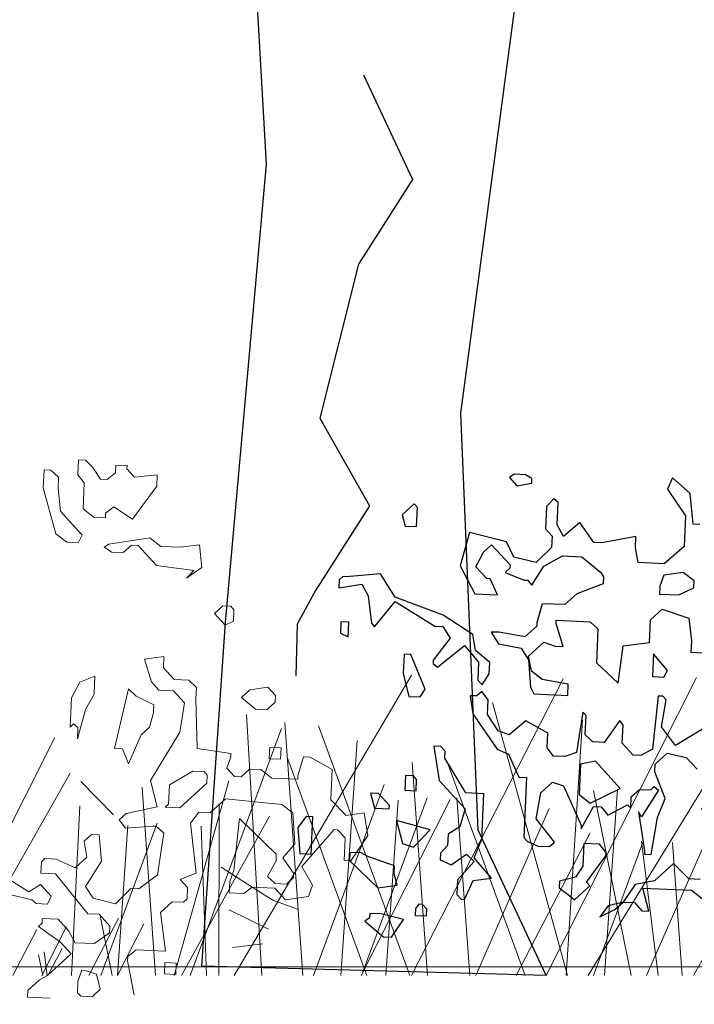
# Model space of a CAD drawing. Header units: metres. Extents: x 199581 to 207779, y 462378 to 466293.
# Tile 45 of 134: x 207402.628 to 207403.319, y 465967.702 to 465968.709. Entities that reach past the tile are written whole.
import ezdxf

# ---------------------------------------------------------------- set-up
doc = ezdxf.new("R2010")
doc.units = ezdxf.units.M
doc.layers.get('0').update_dxf_attribs({"lineweight": 25})
for name, color, linetype, lineweight in [('B-BOOM', 253, 'Continuous', 25), ('B-WE-GR-MAAIVELD-GD-G', 253, 'Continuous', 18), ('V-WE-GR-BOOM-SD', 10, 'Continuous', 18)]:
    doc.layers.add(name, color=color, linetype=linetype, lineweight=lineweight)

# ---------------------------------------------------------------- blocks, each defined once
blk = doc.blocks.new('wadi bodem')
at = {"flags": 128}
for points in [[(215433.3063, 542696.2191), (215433.3063, 542696.9174)], [(215434.1982, 542696.2191), (215433.8423, 542696.9244)], [(215434.5173, 542696.2191), (215434.1581, 542696.921)], [(215434.937, 542696.2191), (215434.5172, 542696.9302)], [(215433.8489, 542696.2191), (215433.4782, 542696.8705)], [(215434.1479, 542696.2191), (215434.3248, 542696.865)], [(215434.151, 542696.2191), (215434.1117, 542696.8231)], [(215434.8717, 542696.2191), (215434.9078, 542696.8366)], [(215433.524, 542696.2191), (215433.2514, 542696.821)], [(215434.0987, 542696.2191), (215433.731, 542696.8191)], [(215434.5211, 542696.2191), (215434.7372, 542696.8102)], [(215434.7743, 542696.2191), (215434.8173, 542696.8178)], [(215435.0412, 542696.2191), (215434.8247, 542696.8033)], [(215433.4836, 542696.2191), (215433.4552, 542696.7934)], [(215433.6512, 542696.2191), (215433.6353, 542696.779)], [(215434.6841, 542696.2191), (215434.6457, 542696.7752)], [(215435.6454, 542696.2191), (215435.3613, 542696.7822)], [(215433.9601, 542696.2191), (215433.7273, 542696.7466)], [(215434.6225, 542696.2191), (215434.8115, 542696.736)], [(215436.084, 542696.2191), (215435.8215, 542696.7391)], [(215434.2476, 542696.2191), (215434.4324, 542696.7246)], [(215434.4789, 542696.2191), (215434.5151, 542696.7235)], [(215435.5975, 542696.2191), (215435.3253, 542696.6976)], [(215434.0598, 542696.2191), (215434.0293, 542696.66)], [(215434.7491, 542696.2191), (215434.5815, 542696.6714)], [(215435.0787, 542696.2191), (215434.9494, 542696.6798)], [(215435.1229, 542696.2191), (215435.1549, 542696.6636)], [(215433.997, 542696.2191), (215434.0857, 542696.6565)], [(215434.3792, 542696.2191), (215434.4094, 542696.6395)], [(215434.6362, 542696.2191), (215434.4253, 542696.6358)], [(215434.6353, 542696.2191), (215434.4796, 542696.6395)], [(215435.8398, 542696.2191), (215435.578, 542696.6462)], [(215433.6854, 542696.2191), (215433.8302, 542696.6153)], [(215434.3649, 542696.2191), (215434.1906, 542696.6144)], [(215434.5776, 542696.2191), (215434.5489, 542696.6337)], [(215434.9733, 542696.2191), (215434.9721, 542696.6262)], [(215435.3221, 542696.2191), (215435.3022, 542696.6205)], [(215435.0618, 542696.2191), (215434.8536, 542696.5961)], [(215435.4934, 542696.2191), (215435.4823, 542696.6061)], [(215435.9071, 542696.2191), (215435.9338, 542696.5907)], [(215435.0021, 542696.2191), (215435.0154, 542696.5722)], [(215435.2529, 542696.2191), (215435.1193, 542696.5796)], [(215435.2132, 542696.2191), (215435.1887, 542696.5738)], [(215435.7309, 542696.2191), (215435.5744, 542696.5737)], [(215434.269, 542696.2191), (215434.0936, 542696.5566)], [(215433.3437, 542696.2191), (215433.4081, 542696.5372)], [(215433.8763, 542696.2191), (215433.8989, 542696.5339)], [(215433.9329, 542696.2191), (215433.9723, 542696.5367)], [(215434.0857, 542696.2191), (215433.9691, 542696.5339)], [(215433.454, 542696.2191), (215433.3036, 542696.5144)], [(215433.6334, 542696.2191), (215433.4866, 542696.5074)], [(215433.7036, 542696.2191), (215433.5572, 542696.5007)], [(215435.5689, 542696.2191), (215435.5483, 542696.5178)], [(215436.0048, 542696.2191), (215435.8982, 542696.5067)], [(215435.9871, 542696.2191), (215435.9676, 542696.5009)], [(215436.0262, 542696.2191), (215436.0085, 542696.4747)], [(215433.6254, 542696.2191), (215433.4968, 542696.4556)], [(215433.5079, 542696.2191), (215433.5528, 542696.4407)], [(215433.5114, 542696.2191), (215433.5399, 542696.4481)], [(215435.5956, 542696.2191), (215435.6773, 542696.4424)], [(215433.3579, 542696.2191), (215433.2501, 542696.4173)], [(215435.2257, 542696.2191), (215435.2552, 542696.3643)], [(215435.7358, 542696.2191), (215435.746, 542696.361)], [(215435.213, 542696.2191), (215435.1507, 542696.3415)], [(215435.2812, 542696.2191), (215435.2108, 542696.3546)], [(215435.3924, 542696.2191), (215435.3336, 542696.3345)], [(215435.4608, 542696.2191), (215435.4043, 542696.3278)], [(215435.3784, 542696.2191), (215435.3438, 542696.2827)], [(215435.38, 542696.2191), (215435.3869, 542696.2752)], [(215435.39, 542696.2191), (215435.3999, 542696.2678)]]:
    blk.add_lwpolyline(points, dxfattribs=at)
blk = doc.blocks.new('struik2')
for p, q in [((215456.4249, 542676.8294), (215456.4247, 542676.7761)), ((215456.4495, 542676.8294), (215456.4249, 542676.8294)), ((215456.4781, 542676.8046), (215456.4495, 542676.8294)), ((215456.5602, 542676.8167), (215456.5601, 542676.788)), ((215456.6012, 542676.8166), (215456.5602, 542676.8167)), ((215456.6012, 542676.8042), (215456.6012, 542676.8166)), ((215456.3017, 542676.7888), (215456.3014, 542676.7232)), ((215456.3263, 542676.7887), (215456.3017, 542676.7888)), ((215456.3549, 542676.764), (215456.3263, 542676.7887)), ((215456.5067, 542676.7635), (215456.4781, 542676.8046)), ((215456.5601, 542676.788), (215456.5313, 542676.7634)), ((215456.6298, 542676.7754), (215456.6012, 542676.8042)), ((215456.7119, 542676.7875), (215456.6298, 542676.7754)), ((215456.7118, 542676.7465), (215456.7119, 542676.7875)), ((215456.3548, 542676.723), (215456.3549, 542676.764)), ((215456.4247, 542676.7761), (215456.4492, 542676.7473)), ((215456.4492, 542676.7473), (215456.4489, 542676.6529)), ((215456.5313, 542676.7634), (215456.5067, 542676.7635)), ((215456.6293, 542676.6236), (215456.7118, 542676.7465)), ((215456.3014, 542676.7232), (215456.3542, 542676.5589)), ((215456.3668, 542676.6409), (215456.3548, 542676.723)), ((215456.4363, 542676.5709), (215456.3668, 542676.6409)), ((215456.4489, 542676.6529), (215456.4898, 542676.6241)), ((215456.5309, 542676.6404), (215456.5597, 542676.6649)), ((215456.5309, 542676.624), (215456.5309, 542676.6404)), ((215456.5597, 542676.6649), (215456.6293, 542676.6236)), ((215456.4898, 542676.6241), (215456.5309, 542676.624)), ((215451.7883, 542676.5859), (215451.7719, 542676.5736)), ((215451.7719, 542676.5736), (215451.8005, 542676.5448)), ((215451.8293, 542676.5858), (215451.7883, 542676.5859)), ((215451.8539, 542676.5734), (215451.8293, 542676.5858)), ((215451.8539, 542676.557), (215451.8539, 542676.5734)), ((215452.3627, 542676.5964), (215452.3461, 542676.5554)), ((215452.4282, 542676.5428), (215452.3627, 542676.5964)), ((215456.4486, 542676.5586), (215456.4363, 542676.5709)), ((215451.8005, 542676.5448), (215451.8539, 542676.557)), ((215452.3461, 542676.5554), (215452.4156, 542676.4608)), ((215452.4442, 542676.432), (215452.4282, 542676.5428)), ((215456.3542, 542676.5589), (215456.3952, 542676.53)), ((215456.3952, 542676.53), (215456.4362, 542676.5299)), ((215456.4362, 542676.5299), (215456.4486, 542676.5586)), ((215456.547, 542676.5296), (215456.5305, 542676.5173)), ((215456.6947, 542676.5578), (215456.547, 542676.5296)), ((215456.6002, 542676.5007), (215456.629, 542676.5293)), ((215456.629, 542676.5293), (215456.6536, 542676.5292)), ((215456.6536, 542676.5292), (215456.7231, 542676.4593)), ((215456.7357, 542676.529), (215456.6947, 542676.5578)), ((215456.8054, 542676.5287), (215456.7357, 542676.529)), ((215456.8752, 542676.5408), (215456.8054, 542676.5287)), ((215456.8872, 542676.4587), (215456.8752, 542676.5408)), ((215451.9357, 542676.5034), (215451.911, 542676.4747)), ((215451.9521, 542676.491), (215451.9357, 542676.5034)), ((215456.5305, 542676.5173), (215456.5592, 542676.5008)), ((215456.5592, 542676.5008), (215456.6002, 542676.5007)), ((215451.431, 542676.464), (215451.3899, 542676.4231)), ((215451.4433, 542676.4516), (215451.431, 542676.464)), ((215451.911, 542676.4747), (215451.9108, 542676.3927)), ((215451.9518, 542676.409), (215451.9521, 542676.491)), ((215452.4156, 542676.4608), (215452.4152, 542676.35)), ((215456.7231, 542676.4593), (215456.8585, 542676.4465)), ((215456.8338, 542676.4179), (215456.8872, 542676.4587)), ((215451.3899, 542676.4231), (215451.402, 542676.382)), ((215451.443, 542676.3819), (215451.4433, 542676.4516)), ((215452.0339, 542676.421), (215451.9763, 542676.3679)), ((215452.087, 542676.3511), (215452.0339, 542676.421)), ((215452.4688, 542676.4319), (215452.4442, 542676.432)), ((215456.8585, 542676.4465), (215456.8338, 542676.4179)), ((215451.9108, 542676.3927), (215451.9353, 542676.368)), ((215451.9763, 542676.3679), (215451.9518, 542676.409)), ((215451.402, 542676.382), (215451.443, 542676.3819)), ((215451.6358, 542676.369), (215451.6067, 542676.246)), ((215451.7711, 542676.3398), (215451.6358, 542676.369)), ((215451.9353, 542676.368), (215451.9352, 542676.327)), ((215452.1158, 542676.351), (215452.087, 542676.3511)), ((215452.2389, 542676.3793), (215452.1158, 542676.351)), ((215452.2388, 542676.3383), (215452.2389, 542676.3793)), ((215452.4152, 542676.35), (215452.3453, 542676.2846)), ((215451.6889, 542676.299), (215451.7177, 542676.3277)), ((215451.7177, 542676.3277), (215451.7873, 542676.2577)), ((215451.7997, 542676.2864), (215451.7711, 542676.3398)), ((215451.9352, 542676.327), (215451.8817, 542676.2697)), ((215452.2509, 542676.2849), (215452.2388, 542676.3383)), ((215456.9689, 542676.3231), (215456.94, 542676.2945)), ((215456.9976, 542676.323), (215456.9689, 542676.3231)), ((215457.0098, 542676.3106), (215456.9976, 542676.323)), ((215451.6641, 542676.2458), (215451.6889, 542676.299)), ((215451.8817, 542676.2697), (215451.7997, 542676.2864)), ((215451.9103, 542676.2573), (215451.9761, 542676.2981)), ((215451.9761, 542676.2981), (215452.0458, 542676.2979)), ((215452.0458, 542676.2979), (215452.1154, 542676.2443)), ((215452.3453, 542676.2846), (215452.2509, 542676.2849)), ((215456.94, 542676.2945), (215456.9809, 542676.2533)), ((215457.0097, 542676.2696), (215457.0098, 542676.3106)), ((215451.6067, 542676.246), (215451.6638, 542676.1473)), ((215451.705, 542676.2046), (215451.6641, 542676.2458)), ((215451.7872, 542676.2454), (215451.7708, 542676.229)), ((215451.7873, 542676.2577), (215451.7872, 542676.2454)), ((215451.8691, 542676.1877), (215451.9103, 542676.2573)), ((215452.1154, 542676.2443), (215452.1277, 542676.2279)), ((215452.3451, 542676.2436), (215452.3327, 542676.2026)), ((215452.4149, 542676.2557), (215452.3451, 542676.2436)), ((215452.4559, 542676.2268), (215452.4149, 542676.2557)), ((215456.9809, 542676.2533), (215457.0097, 542676.2696)), ((215451.7708, 542676.229), (215451.8404, 542676.2042)), ((215452.1277, 542676.2279), (215452.1276, 542676.2033)), ((215452.4558, 542676.2022), (215452.4559, 542676.2268)), ((215451.1716, 542676.1776), (215451.1715, 542676.1489)), ((215451.184, 542676.1899), (215451.1716, 542676.1776)), ((215451.1963, 542676.1899), (215451.184, 542676.1899)), ((215451.3194, 542676.2059), (215451.1963, 542676.1899)), ((215451.3766, 542676.1236), (215451.3194, 542676.2059)), ((215451.7173, 542676.2046), (215451.705, 542676.2046)), ((215451.7459, 542676.1471), (215451.7173, 542676.2046)), ((215451.8404, 542676.2042), (215451.8527, 542676.2042)), ((215451.8527, 542676.2042), (215451.8691, 542676.1877)), ((215452.1276, 542676.2033), (215452.0331, 542676.1626)), ((215452.3327, 542676.2026), (215452.3326, 542676.1739)), ((215452.3326, 542676.1739), (215452.4024, 542676.1737)), ((215452.4024, 542676.1737), (215452.4558, 542676.2022)), ((215451.1715, 542676.1489), (215451.2536, 542676.1651)), ((215451.2536, 542676.1651), (215451.2781, 542676.124)), ((215451.6638, 542676.1473), (215451.7459, 542676.1471)), ((215452.0331, 542676.1626), (215451.9919, 542676.1217)), ((215451.2781, 542676.124), (215451.2942, 542676.0255)), ((215451.3065, 542676.0131), (215451.3765, 542676.1072)), ((215451.3765, 542676.1072), (215451.5239, 542676.0247)), ((215451.5528, 542676.0656), (215451.3766, 542676.1236)), ((215451.9099, 542676.1219), (215451.8933, 542676.0522)), ((215451.9919, 542676.1217), (215451.9099, 542676.1219)), ((215452.3036, 542676.0796), (215452.3447, 542676.1205)), ((215452.3447, 542676.1205), (215452.4431, 542676.0915)), ((215456.7631, 542676.1309), (215456.6933, 542676.1188)), ((215456.6933, 542676.1188), (215456.7218, 542676.0367)), ((215456.763, 542676.0899), (215456.7631, 542676.1309)), ((215451.6634, 542675.9997), (215451.5528, 542676.0656)), ((215451.963, 542676.052), (215451.963, 542676.0643)), ((215451.963, 542676.0643), (215452.0861, 542676.0639)), ((215452.3033, 542675.9976), (215452.3036, 542676.0796)), ((215452.4431, 542676.0915), (215452.4552, 542676.0094)), ((215456.8039, 542676.0487), (215456.763, 542676.0899)), ((215451.8932, 542676.0399), (215451.8521, 542675.999)), ((215451.8933, 542676.0522), (215451.8932, 542676.0399)), ((215451.9915, 542675.9699), (215451.963, 542676.052)), ((215452.0861, 542676.0639), (215452.1147, 542676.0392)), ((215452.1147, 542676.0392), (215452.1144, 542675.9162)), ((215456.5167, 542676.0497), (215456.4633, 542676.0252)), ((215456.5165, 542675.984), (215456.5167, 542676.0497)), ((215456.7218, 542676.0367), (215456.7504, 542676.0079)), ((215456.8572, 542676.0486), (215456.8039, 542676.0487)), ((215456.8858, 542676.0239), (215456.8572, 542676.0486)), ((215457.1443, 542676.0353), (215457.0787, 542676.0232)), ((215457.173, 542676.0065), (215457.1443, 542676.0353)), ((215451.1834, 542676.0258), (215451.1833, 542675.9848)), ((215451.2122, 542676.0257), (215451.1834, 542676.0258)), ((215451.212, 542675.9724), (215451.2122, 542676.0257)), ((215451.2942, 542676.0255), (215451.3065, 542676.0131)), ((215451.5239, 542676.0247), (215451.5527, 542676.0246)), ((215451.5527, 542676.0246), (215451.5813, 542675.9835)), ((215451.6755, 542675.9422), (215451.6634, 542675.9997)), ((215451.7577, 542676.0117), (215451.729, 542676.0117)), ((215451.729, 542676.0117), (215451.7576, 542675.9706)), ((215451.8521, 542675.999), (215451.7577, 542676.0117)), ((215452.2089, 542675.9815), (215452.3033, 542675.9976)), ((215452.4552, 542676.0094), (215452.455, 542675.9684)), ((215456.4633, 542676.0252), (215456.4344, 542675.9679)), ((215456.6396, 542676.0082), (215456.5979, 542675.791)), ((215456.6683, 542675.9835), (215456.6396, 542676.0082)), ((215456.7504, 542676.0079), (215456.8037, 542676.0077)), ((215456.8037, 542676.0077), (215456.8446, 542675.9666)), ((215456.8857, 542675.9828), (215456.8858, 542676.0239)), ((215457.0787, 542676.0232), (215457.0498, 542675.9946)), ((215457.0498, 542675.9946), (215457.103, 542675.9534)), ((215457.1729, 542675.9819), (215457.173, 542676.0065)), ((215451.1833, 542675.9848), (215451.212, 542675.9724)), ((215451.5813, 542675.9835), (215451.5236, 542675.9016)), ((215451.5399, 542675.877), (215451.6345, 542675.9587)), ((215451.6345, 542675.9587), (215451.6876, 542675.9011)), ((215451.7576, 542675.9706), (215451.8396, 542675.9581)), ((215451.8396, 542675.9581), (215451.8682, 542675.9169)), ((215451.8682, 542675.9293), (215451.9218, 542675.9824)), ((215451.9218, 542675.9824), (215451.9627, 542675.97)), ((215451.9627, 542675.97), (215451.9915, 542675.9699)), ((215452.1962, 542675.8461), (215452.2089, 542675.9815)), ((215452.455, 542675.9684), (215452.5248, 542675.9682)), ((215456.4344, 542675.9679), (215456.4341, 542675.8612)), ((215456.4876, 542675.9267), (215456.5165, 542675.984)), ((215456.7338, 542675.9546), (215456.6683, 542675.9835)), ((215456.8446, 542675.9666), (215456.832, 542675.8599)), ((215456.8974, 542675.8023), (215456.8857, 542675.9828)), ((215457.1441, 542675.9533), (215457.1729, 542675.9819)), ((215451.7287, 542675.901), (215451.6755, 542675.9422)), ((215451.8804, 542675.8759), (215451.8682, 542675.9293)), ((215452.3196, 542675.9565), (215452.3193, 542675.8745)), ((215452.3728, 542675.8989), (215452.3196, 542675.9565)), ((215456.4626, 542675.8201), (215456.4876, 542675.9267)), ((215456.7213, 542675.8726), (215456.7337, 542675.9259)), ((215456.7337, 542675.9259), (215456.7338, 542675.9546)), ((215457.103, 542675.9534), (215457.1441, 542675.9533)), ((215451.4169, 542675.9184), (215451.4167, 542675.8487)), ((215451.4416, 542675.9183), (215451.4169, 542675.9184)), ((215451.4986, 542675.7951), (215451.4416, 542675.9183)), ((215451.5236, 542675.9016), (215451.5235, 542675.8893)), ((215451.5235, 542675.8893), (215451.5399, 542675.877)), ((215451.6876, 542675.9011), (215451.6874, 542675.8355)), ((215451.7285, 542675.86), (215451.7287, 542675.901)), ((215451.8682, 542675.9169), (215451.8802, 542675.8184)), ((215452.1144, 542675.9162), (215452.1962, 542675.8461)), ((215452.3604, 542675.8743), (215452.3728, 542675.8989)), ((215451.7038, 542675.819), (215451.7285, 542675.86)), ((215451.9213, 542675.847), (215451.8804, 542675.8759)), ((215452.3193, 542675.8745), (215452.3604, 542675.8743)), ((215456.4341, 542675.8612), (215456.4464, 542675.8735)), ((215456.4464, 542675.8735), (215456.4628, 542675.8611)), ((215456.4628, 542675.8611), (215456.4626, 542675.8201)), ((215456.6925, 542675.844), (215456.7213, 542675.8726)), ((215456.832, 542675.8599), (215456.7329, 542675.6798)), ((215451.4167, 542675.8487), (215451.4411, 542675.7665)), ((215451.6874, 542675.8355), (215451.7038, 542675.819)), ((215451.8802, 542675.8184), (215451.8924, 542675.7938)), ((215452.0156, 542675.8344), (215451.9213, 542675.847)), ((215452.0155, 542675.7934), (215452.0156, 542675.8344)), ((215456.6511, 542675.7375), (215456.6925, 542675.844)), ((215457.16, 542675.8179), (215457.1599, 542675.7768)), ((215457.2011, 542675.8177), (215457.16, 542675.8179)), ((215457.2009, 542675.7767), (215457.2011, 542675.8177)), ((215451.4821, 542675.7664), (215451.4986, 542675.7951)), ((215451.7037, 542675.7944), (215451.6873, 542675.778)), ((215451.7282, 542675.7656), (215451.7037, 542675.7944)), ((215451.8924, 542675.7938), (215452.0155, 542675.7934)), ((215452.3437, 542675.8046), (215452.3308, 542675.6119)), ((215452.3601, 542675.8046), (215452.3437, 542675.8046)), ((215452.3598, 542675.6938), (215452.3724, 542675.7922)), ((215452.3724, 542675.7922), (215452.3601, 542675.8046)), ((215456.5979, 542675.791), (215456.6266, 542675.7909)), ((215456.6266, 542675.7909), (215456.6511, 542675.7375)), ((215457.0205, 542675.7896), (215456.8974, 542675.8023)), ((215457.0204, 542675.7773), (215457.0205, 542675.7896)), ((215457.283, 542675.7887), (215457.2664, 542675.7191)), ((215457.3076, 542675.7887), (215457.283, 542675.7887)), ((215457.3896, 542675.7474), (215457.3076, 542675.7887)), ((215451.4411, 542675.7665), (215451.4821, 542675.7664)), ((215451.6873, 542675.778), (215451.6626, 542675.7781)), ((215451.6626, 542675.7781), (215451.6747, 542675.7124)), ((215451.7281, 542675.7123), (215451.7282, 542675.7656)), ((215457.008, 542675.7363), (215457.0204, 542675.7773)), ((215457.1599, 542675.7768), (215457.2009, 542675.7767)), ((215457.3892, 542675.6366), (215457.3896, 542675.7474)), ((215451.6747, 542675.7124), (215451.7687, 542675.5891)), ((215451.7689, 542675.6547), (215451.7281, 542675.7123)), ((215452.0727, 542675.7358), (215452.0559, 542675.5881)), ((215452.085, 542675.7234), (215452.0727, 542675.7358)), ((215452.0848, 542675.6537), (215452.085, 542675.7234)), ((215452.208, 542675.7107), (215452.1545, 542675.6289)), ((215452.2203, 542675.6943), (215452.208, 542675.7107)), ((215452.5362, 542675.7097), (215452.4129, 542675.628)), ((215456.8849, 542675.7203), (215456.8026, 542675.6672)), ((215456.9259, 542675.7202), (215456.8849, 542675.7203)), ((215456.9382, 542675.7078), (215456.9259, 542675.7202)), ((215456.9381, 542675.6791), (215456.9382, 542675.7078)), ((215457.0366, 542675.7075), (215457.008, 542675.7363)), ((215457.0612, 542675.7074), (215457.0366, 542675.7075)), ((215457.09, 542675.736), (215457.0612, 542675.7074)), ((215457.1311, 542675.7359), (215457.09, 542675.736)), ((215457.172, 542675.7071), (215457.1311, 542675.7359)), ((215457.2664, 542675.7191), (215457.2664, 542675.7068)), ((215451.8675, 542675.6954), (215451.8099, 542675.6423)), ((215451.9494, 542675.6541), (215451.8675, 542675.6954)), ((215452.2201, 542675.6286), (215452.2203, 542675.6943)), ((215452.4129, 542675.628), (215452.3598, 542675.6938)), ((215456.7329, 542675.6798), (215456.7614, 542675.5853)), ((215456.8434, 542675.585), (215456.9381, 542675.6791)), ((215457.2664, 542675.7068), (215457.172, 542675.7071)), ((215451.8099, 542675.6423), (215451.7689, 542675.6547)), ((215451.9492, 542675.6008), (215451.9494, 542675.6541)), ((215452.1134, 542675.629), (215452.0848, 542675.6537)), ((215456.4816, 542675.6655), (215456.6044, 542675.5502)), ((215456.8026, 542675.6672), (215456.8024, 542675.5975)), ((215457.4465, 542675.5831), (215457.3892, 542675.6366)), ((215451.9738, 542675.572), (215451.9492, 542675.6008)), ((215452.1545, 542675.6289), (215452.1134, 542675.629)), ((215452.261, 542675.5875), (215452.2201, 542675.6286)), ((215452.3308, 542675.6119), (215452.2897, 542675.5874)), ((215456.9541, 542675.5724), (215457.0076, 542675.6255)), ((215457.0076, 542675.6255), (215457.2127, 542675.6126)), ((215457.2127, 542675.6126), (215457.2536, 542675.5837)), ((215451.5636, 542675.5897), (215451.539, 542675.5898)), ((215451.539, 542675.5898), (215451.5632, 542675.4667)), ((215451.5799, 542675.5733), (215451.5636, 542675.5897)), ((215451.5799, 542675.5487), (215451.5799, 542675.5733)), ((215451.7687, 542675.5891), (215451.8097, 542675.5725)), ((215451.8097, 542675.5725), (215451.8504, 542675.4903)), ((215452.0148, 542675.5719), (215451.9738, 542675.572)), ((215452.0559, 542675.5881), (215452.0148, 542675.5719)), ((215452.2897, 542675.5874), (215452.261, 542675.5875)), ((215452.3429, 542675.5585), (215452.3841, 542675.5994)), ((215452.3841, 542675.5994), (215452.4538, 542675.5869)), ((215452.4538, 542675.5869), (215452.4947, 542675.5457)), ((215456.7614, 542675.5853), (215456.6505, 542675.5569)), ((215456.8024, 542675.5975), (215456.7901, 542675.5852)), ((215456.7901, 542675.5852), (215456.8434, 542675.585)), ((215456.8843, 542675.5316), (215456.9131, 542675.5725)), ((215456.9131, 542675.5725), (215456.9541, 542675.5724)), ((215457.2536, 542675.5837), (215457.2656, 542675.4729)), ((215457.5121, 542675.5952), (215457.4465, 542675.5831)), ((215457.5283, 542675.5131), (215457.5121, 542675.5952)), ((215451.6615, 542675.4253), (215451.5799, 542675.5487)), ((215452.0721, 542675.5471), (215452.0718, 542675.4363)), ((215452.1255, 542675.5592), (215452.0721, 542675.5471)), ((215452.2196, 542675.4645), (215452.1255, 542675.5592)), ((215452.3428, 542675.5298), (215452.3429, 542675.5585)), ((215452.3836, 542675.4353), (215452.3428, 542675.5298)), ((215456.6505, 542675.5569), (215456.6258, 542675.5324)), ((215456.6258, 542675.5324), (215456.6503, 542675.5036)), ((215456.9124, 542675.351), (215456.8843, 542675.5316)), ((215457.0607, 542675.5556), (215457.0478, 542675.367)), ((215457.1998, 542675.4321), (215457.0607, 542675.5556)), ((215457.2941, 542675.3908), (215457.4053, 542675.5299)), ((215457.4053, 542675.5299), (215457.4176, 542675.5299)), ((215457.4176, 542675.5299), (215457.4462, 542675.5011)), ((215456.6503, 542675.5036), (215456.7488, 542675.5156)), ((215456.7488, 542675.5156), (215456.7611, 542675.5156)), ((215456.7611, 542675.5156), (215456.7898, 542675.4909)), ((215457.4462, 542675.5011), (215457.4459, 542675.419)), ((215457.4705, 542675.4189), (215457.5283, 542675.5131)), ((215451.4401, 542675.4794), (215451.44, 542675.426)), ((215451.4689, 542675.4793), (215451.4401, 542675.4794)), ((215451.4811, 542675.4669), (215451.4689, 542675.4793)), ((215451.481, 542675.4259), (215451.4811, 542675.4669)), ((215451.5632, 542675.4667), (215451.6613, 542675.3679)), ((215451.8504, 542675.4903), (215451.8791, 542675.4903)), ((215451.8791, 542675.4903), (215451.8784, 542675.2728)), ((215451.9323, 542675.4368), (215451.9735, 542675.4776)), ((215451.9735, 542675.4776), (215452.0144, 542675.4652)), ((215452.0144, 542675.4652), (215452.0837, 542675.3255)), ((215452.1127, 542675.4075), (215452.2196, 542675.4645)), ((215452.2605, 542675.4357), (215452.2893, 542675.4643)), ((215452.2893, 542675.4643), (215452.3303, 542675.4642)), ((215452.359, 542675.4641), (215452.3013, 542675.3658)), ((215452.3303, 542675.4642), (215452.3427, 542675.4765)), ((215452.3427, 542675.4765), (215452.359, 542675.4641)), ((215456.5272, 542675.4753), (215456.5025, 542675.4508)), ((215456.5559, 542675.4752), (215456.5272, 542675.4753)), ((215456.5679, 542675.3808), (215456.5559, 542675.4752)), ((215456.7898, 542675.4909), (215456.7729, 542675.3391)), ((215457.2656, 542675.4729), (215457.2244, 542675.4197)), ((215451.44, 542675.426), (215451.481, 542675.4259)), ((215451.7271, 542675.4251), (215451.6615, 542675.4253)), ((215451.7266, 542675.261), (215451.7271, 542675.4251)), ((215451.9197, 542675.3424), (215451.9323, 542675.4368)), ((215452.0718, 542675.4363), (215452.1127, 542675.4075)), ((215452.2604, 542675.3947), (215452.2605, 542675.4357)), ((215452.3587, 542675.3656), (215452.3836, 542675.4353)), ((215456.5025, 542675.4508), (215456.5146, 542675.3933)), ((215457.1997, 542675.4075), (215457.1998, 542675.4321)), ((215451.3456, 542675.4099), (215451.3168, 542675.41)), ((215451.3168, 542675.41), (215451.3331, 542675.3566)), ((215451.3865, 542675.3688), (215451.3456, 542675.4099)), ((215452.0837, 542675.3132), (215452.125, 542675.3951)), ((215452.125, 542675.3951), (215452.1537, 542675.395)), ((215452.1537, 542675.395), (215452.1782, 542675.3662)), ((215452.1782, 542675.3662), (215452.2481, 542675.407)), ((215452.2481, 542675.407), (215452.2604, 542675.3947)), ((215456.5146, 542675.3933), (215456.4734, 542675.3524)), ((215457.1708, 542675.3501), (215457.1997, 542675.4075)), ((215457.2244, 542675.4197), (215457.2653, 542675.3663)), ((215457.3349, 542675.325), (215457.2941, 542675.3908)), ((215457.4459, 542675.419), (215457.4705, 542675.4189)), ((215451.3331, 542675.3566), (215451.3864, 542675.3565)), ((215451.3864, 542675.3565), (215451.3865, 542675.3688)), ((215451.6613, 542675.3679), (215451.6447, 542675.3023)), ((215452.3013, 542675.3658), (215452.289, 542675.3823)), ((215452.289, 542675.3823), (215452.3173, 542675.2427)), ((215452.3419, 542675.2303), (215452.3587, 542675.3656)), ((215456.3504, 542675.3692), (215456.3503, 542675.3282)), ((215456.3628, 542675.3815), (215456.3504, 542675.3692)), ((215456.4038, 542675.3813), (215456.3628, 542675.3815)), ((215456.4734, 542675.3524), (215456.4038, 542675.3813)), ((215456.5143, 542675.2866), (215456.5679, 542675.3808)), ((215456.8549, 542675.3266), (215456.9124, 542675.351)), ((215457.0018, 542675.3765), (215457.1205, 542675.3064)), ((215457.0478, 542675.367), (215457.0354, 542675.326)), ((215457.2653, 542675.3663), (215457.2652, 542675.3498)), ((215451.0868, 542675.3164), (215451.058, 542675.2755)), ((215451.1114, 542675.3163), (215451.0868, 542675.3164)), ((215451.111, 542675.1809), (215451.1114, 542675.3163)), ((215451.538, 542675.2862), (215451.415, 542675.3153)), ((215451.415, 542675.3153), (215451.4394, 542675.2332)), ((215451.9892, 542675.2602), (215451.9197, 542675.3424)), ((215452.0837, 542675.3255), (215452.0837, 542675.3132)), ((215456.3503, 542675.3282), (215456.4036, 542675.328)), ((215456.4036, 542675.328), (215456.5262, 542675.1881)), ((215456.7729, 542675.3391), (215456.7071, 542675.286)), ((215456.8835, 542675.2977), (215456.8549, 542675.3266)), ((215457.0354, 542675.326), (215457.0353, 542675.2849)), ((215457.1995, 542675.3254), (215457.1708, 542675.3501)), ((215457.2405, 542675.3253), (215457.1995, 542675.3254)), ((215457.2652, 542675.3498), (215457.2405, 542675.3253)), ((215457.3224, 542675.284), (215457.3349, 542675.325)), ((215451.4803, 542675.2208), (215451.538, 542675.2862)), ((215451.6447, 542675.3023), (215451.6036, 542675.2737)), ((215456.309, 542675.2586), (215456.2394, 542675.2998)), ((215456.3502, 542675.2872), (215456.309, 542675.2586)), ((215456.391, 542675.246), (215456.3502, 542675.2872)), ((215456.5428, 542675.2455), (215456.5143, 542675.2866)), ((215456.6783, 542675.2861), (215456.6248, 542675.2288)), ((215456.7071, 542675.286), (215456.6783, 542675.2861)), ((215456.8834, 542675.2567), (215456.8835, 542675.2977)), ((215457.0353, 542675.2849), (215457.0886, 542675.2848)), ((215457.0886, 542675.2848), (215457.1174, 542675.3093)), ((215457.1174, 542675.3093), (215457.1994, 542675.309)), ((215457.1205, 542675.3064), (215457.1943, 542675.2651)), ((215457.1994, 542675.309), (215457.2403, 542675.2679)), ((215457.2403, 542675.2679), (215457.3224, 542675.284)), ((215451.058, 542675.2755), (215451.07, 542675.1811)), ((215451.6036, 542675.2737), (215451.6034, 542675.2327)), ((215451.7018, 542675.1913), (215451.7266, 542675.261)), ((215451.8784, 542675.2728), (215451.8907, 542675.2605)), ((215451.8907, 542675.2605), (215451.9317, 542675.2439)), ((215451.9317, 542675.2439), (215451.9727, 542675.2438)), ((215451.9727, 542675.2438), (215451.9892, 542675.2602)), ((215452.0958, 542675.2598), (215452.0956, 542675.1778)), ((215452.1533, 542675.2596), (215452.0958, 542675.2598)), ((215452.1778, 542675.2308), (215452.1533, 542675.2596)), ((215456.2393, 542675.2465), (215456.3213, 542675.2298)), ((215456.3786, 542675.2173), (215456.391, 542675.246)), ((215456.6248, 542675.2288), (215456.5428, 542675.2455)), ((215456.7888, 542675.2037), (215456.83, 542675.2446)), ((215456.83, 542675.2446), (215456.871, 542675.2444)), ((215456.871, 542675.2444), (215456.8834, 542675.2567)), ((215457.1943, 542675.2651), (215457.2844, 542675.2361)), ((215451.4394, 542675.2332), (215451.4803, 542675.2208)), ((215451.6034, 542675.2327), (215451.5787, 542675.2041)), ((215452.1118, 542675.1203), (215452.1777, 542675.2185)), ((215452.1777, 542675.2185), (215452.1778, 542675.2308)), ((215452.3173, 542675.2427), (215452.3173, 542675.2304)), ((215452.3173, 542675.2304), (215452.3419, 542675.2303)), ((215456.3213, 542675.2298), (215456.3376, 542675.2174)), ((215456.3376, 542675.2174), (215456.3786, 542675.2173)), ((215457.0371, 542675.2242), (215457.1826, 542675.16)), ((215451.07, 542675.1811), (215451.111, 542675.1809)), ((215451.2505, 542675.1928), (215451.2504, 542675.1641)), ((215451.2915, 542675.1927), (215451.2505, 542675.1928)), ((215451.3161, 542675.1803), (215451.2915, 542675.1927)), ((215451.4145, 542675.1512), (215451.3161, 542675.1803)), ((215451.5787, 542675.2041), (215451.5787, 542675.1794)), ((215451.5787, 542675.1794), (215451.6196, 542675.1629)), ((215451.6196, 542675.1629), (215451.6731, 542675.2037)), ((215451.7017, 542675.179), (215451.6441, 542675.1095)), ((215451.6731, 542675.2037), (215451.7017, 542675.179)), ((215451.7672, 542675.1214), (215451.7018, 542675.1913)), ((215452.0956, 542675.1778), (215452.0708, 542675.1368)), ((215452.4238, 542675.2013), (215452.358, 542675.1359)), ((215452.4811, 542675.1478), (215452.4238, 542675.2013)), ((215456.5262, 542675.1881), (215456.5673, 542675.188)), ((215456.5673, 542675.188), (215456.6082, 542675.1468)), ((215456.813, 542675.0641), (215456.7888, 542675.2037)), ((215451.2504, 542675.1641), (215451.3568, 542675.0694)), ((215451.4144, 542675.1225), (215451.4145, 542675.1512)), ((215452.0708, 542675.1368), (215452.0133, 542675.1206)), ((215452.5221, 542675.1477), (215452.4811, 542675.1478)), ((215456.362, 542675.1476), (215456.3497, 542675.1354)), ((215456.3621, 542675.164), (215456.362, 542675.1476)), ((215456.4195, 542675.1639), (215456.3621, 542675.164)), ((215456.4604, 542675.1227), (215456.4195, 542675.1639)), ((215456.6082, 542675.1468), (215456.6081, 542675.1222)), ((215451.4266, 542675.0815), (215451.4144, 542675.1225)), ((215451.6441, 542675.1095), (215451.6439, 542675.0562)), ((215451.6726, 542675.0397), (215451.7015, 542675.1093)), ((215451.7015, 542675.1093), (215451.7672, 542675.1214)), ((215452.0133, 542675.1206), (215452.0133, 542675.096)), ((215452.0706, 542675.0548), (215452.1241, 542675.1079)), ((215452.1241, 542675.1079), (215452.1118, 542675.1203)), ((215452.2882, 542675.1197), (215452.247, 542675.0542)), ((215452.358, 542675.1359), (215452.2882, 542675.1197)), ((215452.3412, 542675.0252), (215452.3169, 542675.1073)), ((215452.3169, 542675.1073), (215452.4933, 542675.1068)), ((215452.4933, 542675.1068), (215452.5342, 542675.0779)), ((215456.3497, 542675.1354), (215456.4315, 542675.0818)), ((215456.4849, 542675.0816), (215456.4604, 542675.1227)), ((215456.6081, 542675.1222), (215456.5546, 542675.0814)), ((215457.1642, 542675.1054), (215457.0549, 542675.0875)), ((215451.3568, 542675.0694), (215451.4266, 542675.0815)), ((215452.0133, 542675.096), (215452.0542, 542675.0671)), ((215452.0542, 542675.0671), (215452.0706, 542675.0548)), ((215456.4315, 542675.0818), (215456.4724, 542675.0406)), ((215456.5546, 542675.0814), (215456.4849, 542675.0816)), ((215451.6439, 542675.0562), (215451.6603, 542675.0397)), ((215451.6603, 542675.0397), (215451.6726, 542675.0397)), ((215452.1936, 542675.038), (215452.1647, 542674.997)), ((215452.247, 542675.0542), (215452.1936, 542675.038)), ((215452.2181, 542675.0256), (215452.247, 542675.0542)), ((215452.247, 542675.0542), (215452.288, 542675.0541)), ((215452.288, 542675.0541), (215452.3166, 542675.0253)), ((215456.4724, 542675.0406), (215456.3901, 542674.9588)), ((215456.6775, 542675.0235), (215456.6776, 542675.0399)), ((215456.6776, 542675.0399), (215456.7064, 542675.0645)), ((215456.7064, 542675.0645), (215456.813, 542675.0641)), ((215451.5084, 542675.0156), (215451.496, 542674.9992)), ((215451.496, 542674.9992), (215451.496, 542674.9746)), ((215451.5207, 542675.0155), (215451.5084, 542675.0156)), ((215451.5371, 542674.9991), (215451.5207, 542675.0155)), ((215451.537, 542674.9744), (215451.5371, 542674.9991)), ((215452.1647, 542674.997), (215452.2181, 542675.0256)), ((215452.3166, 542675.0253), (215452.3412, 542675.0252)), ((215456.7058, 542674.9004), (215456.6775, 542675.0235)), ((215456.8129, 542675.0231), (215456.8128, 542674.9821)), ((215456.8539, 542675.023), (215456.8129, 542675.0231)), ((215456.8538, 542674.9819), (215456.8539, 542675.023)), ((215451.3318, 542674.9587), (215451.3154, 542674.9464)), ((215451.3319, 542674.9751), (215451.3318, 542674.9587)), ((215451.3729, 542674.975), (215451.3319, 542674.9751)), ((215451.4549, 542674.9583), (215451.3729, 542674.975)), ((215451.4136, 542674.8928), (215451.4549, 542674.9583)), ((215451.496, 542674.9746), (215451.537, 542674.9744)), ((215456.3901, 542674.9588), (215456.3614, 542674.9425)), ((215456.5133, 542674.983), (215456.5008, 542674.9421)), ((215456.5256, 542674.983), (215456.5133, 542674.983)), ((215456.5666, 542674.9706), (215456.5256, 542674.983)), ((215456.5828, 542674.9172), (215456.5666, 542674.9706)), ((215456.8128, 542674.9821), (215456.8538, 542674.9819)), ((215451.3154, 542674.9464), (215451.3849, 542674.8929)), ((215456.3614, 542674.9425), (215456.3202, 542674.9016)), ((215456.5008, 542674.9421), (215456.5007, 542674.901)), ((215451.3849, 542674.8929), (215451.4136, 542674.8928)), ((215456.3202, 542674.9016), (215456.3201, 542674.877)), ((215456.5007, 542674.901), (215456.513, 542674.8887)), ((215456.513, 542674.8887), (215456.554, 542674.8886)), ((215456.554, 542674.8886), (215456.5828, 542674.9172)), ((215456.3201, 542674.877), (215456.4022, 542674.8767))]:
    blk.add_line(p, q)
blk = doc.blocks.new('SGR-BOOM_S01_K_ZIJ-D')
blk.add_line((0, 0), (-0.7043, 0))
at = {"flags": 128}
for points in [[(0, 0), (-0.1468, 0.2933), (-0.2053, 1.1447), (-0.1176, 1.9664), (-0.1468, 2.3776), (-0.0585, 2.994), (0.0293, 3.1996), (0.0293, 3.9625), (0.2644, 4.4325), (0.4697, 5.1954)], [(-0.7043, 0), (-0.675, 0.7042), (-0.6165, 1.6437), (-0.675, 2.3482), (-0.9394, 2.8472), (-0.7926, 2.9353), (-0.7043, 2.8472), (-0.6458, 2.7884), (-0.499, 2.9353), (-0.4697, 3.493), (-0.7336, 4.1682)], [(-0.4228, 1.8314), (-0.3168, 1.62), (-0.4228, 1.4442), (-0.493, 1.127), (-0.3871, 0.9507), (-0.493, 0.7745), (-0.5281, 0.7045), (-0.5281, 0.5987)]]:
    blk.add_lwpolyline(points, dxfattribs=at)

msp = doc.modelspace()

# ---------------------------------------------------------------- linework, layer by layer
at = {"layer": 'B-WE-GR-MAAIVELD-GD-G', "flags": 128}
msp.add_lwpolyline([(207415.2938, 465967.7403), (207407.063, 465967.7403), (207406.7404, 465967.2183), (207405.4936, 465967.2183), (207405.063, 465967.7403), (207398.1608, 465967.7403)], dxfattribs=at)

# ---------------------------------------------------------------- block references
at = {"layer": 'B-BOOM'}
for name, p, xscale, yscale, zscale, rotation in [('SGR-BOOM_S01_K_ZIJ-D', (207403.167, 465967.7314), 0.4999999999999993, 0.4999999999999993, 0.4999999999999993, 358.4697064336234), ('struik2', (140297.334, 315382.3779), 0.2823543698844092, 0.2823543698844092, 0.2823543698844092, 357.6346583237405)]:
    msp.add_blockref(name, p, dxfattribs=dict(at, xscale=xscale, yscale=yscale, zscale=zscale, rotation=rotation))
at = {"layer": 'V-WE-GR-BOOM-SD'}
for name, p, xscale, yscale, zscale, rotation in [('struik2', (140295.5776, 315382.3779), 0.2823543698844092, 0.2823543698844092, 0.2823543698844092, 357.6346583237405), ('wadi bodem', (300472.7208, 231518.4976), -0.4320083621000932, 0.4320083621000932, 0.4320083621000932, 4.3668195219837e-05)]:
    msp.add_blockref(name, p, dxfattribs=dict(at, xscale=xscale, yscale=yscale, zscale=zscale, rotation=rotation))

doc.saveas('drawing.dxf')
